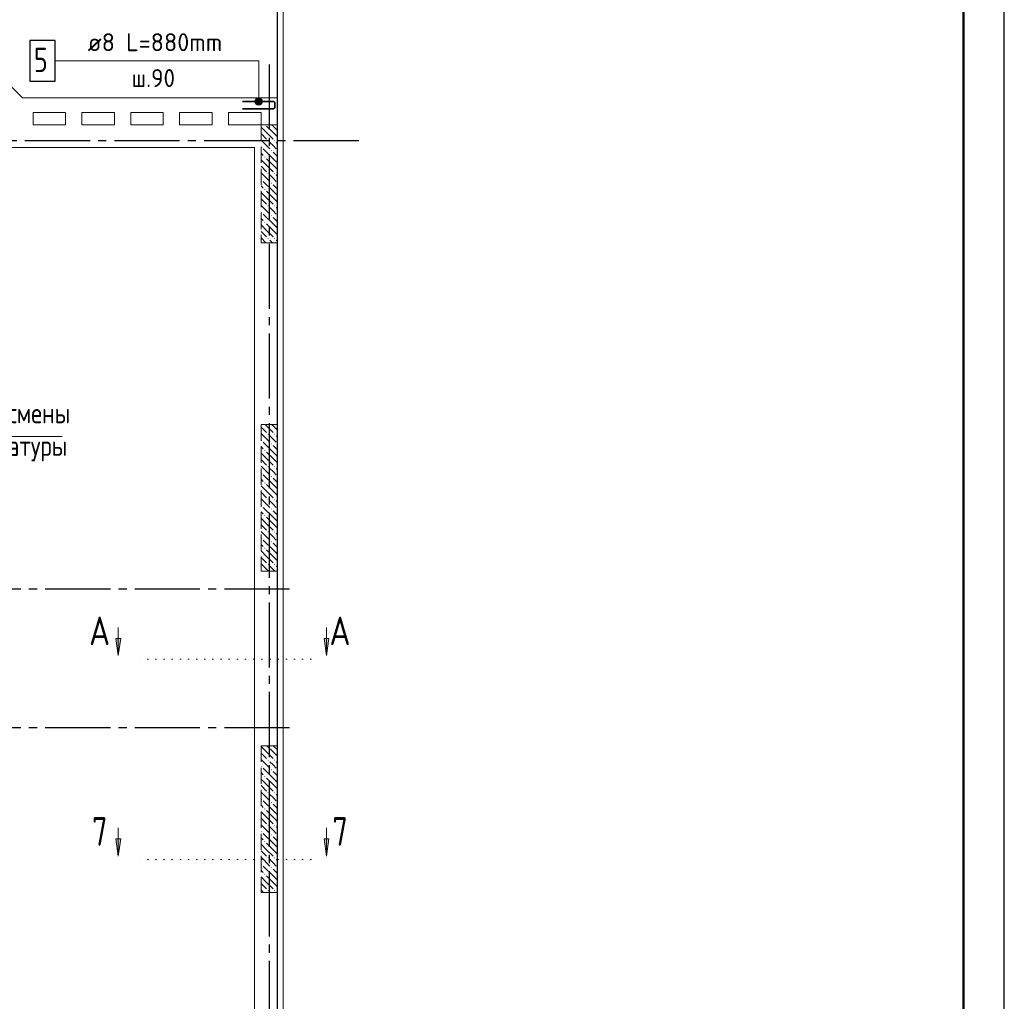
# Model space of a CAD drawing. Header units: millimetres. Extents: x 0 to 43617, y 0 to 59400.
# Tile 19 of 30: x 29911 to 42000, y 13973 to 26018. Entities that reach past the tile are written whole.
import ezdxf

# ---------------------------------------------------------------- set-up
doc = ezdxf.new("R2010")
doc.units = ezdxf.units.MM
for name, pattern in [('______2', [270, 200, -70]), ('______5', [1100, 800, -100, 100, -100]), ('______9', [100, 0, -100])]:
    doc.linetypes.add(name, pattern=pattern)
for name, color, linetype, lineweight in [('Standard', 7, 'Continuous', 25), ('ЖБ Пилон', 180, 'Continuous', 25), ('Обрамление П-обр. равн.', 7, 'Continuous', 25), ('Оси', 40, '______5', 18), ('Позиционная метка линия выноска', 7, 'Continuous', 13), ('Позиционная метка номер позиции', 7, 'Continuous', 13), ('Примечания', 7, 'Continuous', 25), ('Сечения символ', 7, 'Continuous', 25)]:
    doc.layers.add(name, color=color, linetype=linetype, lineweight=lineweight)
doc.layers.add('ЖБ Перекрытие верхний уровень', color=7, linetype='Continuous', lineweight=25, true_color=0xe0e0ff)
doc.styles.add('GOST 2.304-81', font='txt')
doc.styles.add('ISOCPEUR', font='txt')

msp = doc.modelspace()

# ---------------------------------------------------------------- hatches: boundary and pattern name
at = {"layer": 'ЖБ Пилон', "linetype": 'Continuous', "lineweight": 18, "transparency": 33554687}
for points in [[(32924, 24730), (32921, 24727), (32918, 24730)], [(32874, 24453), (32881, 24460), (32887, 24453), (32881, 24447)], [(32954, 24533), (32961, 24540), (32967, 24533), (32961, 24527)], [(33034, 24533), (33041, 24540), (33047, 24533), (33041, 24527)], [(32914, 24333), (32921, 24340), (32927, 24333), (32921, 24327)], [(32994, 24413), (33001, 24420), (33007, 24413), (33001, 24407)], [(32874, 24053), (32881, 24060), (32887, 24053), (32881, 24047)], [(32954, 24133), (32961, 24140), (32967, 24133), (32961, 24127)], [(33034, 24133), (33041, 24140), (33047, 24133), (33041, 24127)], [(32914, 23933), (32921, 23940), (32927, 23933), (32921, 23927)], [(32994, 24013), (33001, 24020), (33007, 24013), (33001, 24007)], [(32954, 23733), (32961, 23740), (32967, 23733), (32961, 23727)], [(33034, 23733), (33041, 23740), (33047, 23733), (33041, 23727)], [(32874, 23653), (32881, 23660), (32887, 23653), (32881, 23647)], [(32994, 23613), (33001, 23620), (33007, 23613), (33001, 23607)], [(32914, 23533), (32921, 23540), (32927, 23533), (32921, 23527)], [(32954, 23333), (32961, 23340), (32967, 23333), (32961, 23327)], [(33034, 23333), (33041, 23340), (33047, 23333), (33041, 23327)], [(32954, 20933), (32961, 20940), (32967, 20933), (32961, 20927)], [(33034, 20933), (33041, 20940), (33047, 20933), (33041, 20927)], [(32874, 20853), (32881, 20860), (32887, 20853), (32881, 20847)], [(32994, 20813), (33001, 20820), (33007, 20813), (33001, 20807)], [(32914, 20733), (32921, 20740), (32927, 20733), (32921, 20727)], [(32874, 20453), (32881, 20460), (32887, 20453), (32881, 20447)], [(32954, 20533), (32961, 20540), (32967, 20533), (32961, 20527)], [(33034, 20533), (33041, 20540), (33047, 20533), (33041, 20527)], [(32914, 20333), (32921, 20340), (32927, 20333), (32921, 20327)], [(32994, 20413), (33001, 20420), (33007, 20413), (33001, 20407)], [(32954, 20133), (32961, 20140), (32967, 20133), (32961, 20127)], [(33034, 20133), (33041, 20140), (33047, 20133), (33041, 20127)], [(32874, 20053), (32881, 20060), (32887, 20053), (32881, 20047)], [(32994, 20013), (33001, 20020), (33007, 20013), (33001, 20007)], [(32914, 19933), (32921, 19940), (32927, 19933), (32921, 19927)], [(32954, 19733), (32961, 19740), (32967, 19733), (32961, 19727)], [(33034, 19733), (33041, 19740), (33047, 19733), (33041, 19727)], [(32874, 19653), (32881, 19660), (32887, 19653), (32881, 19647)], [(32994, 19613), (33001, 19620), (33007, 19613), (33001, 19607)], [(32914, 19533), (32921, 19540), (32927, 19533), (32921, 19527)], [(32874, 19253), (32881, 19260), (32887, 19253), (32884, 19250), (32878, 19250)], [(32954, 19333), (32961, 19340), (32967, 19333), (32961, 19327)], [(33034, 19333), (33041, 19340), (33047, 19333), (33041, 19327)], [(32954, 16933), (32961, 16940), (32967, 16933), (32961, 16927)], [(33034, 16933), (33041, 16940), (33047, 16933), (33041, 16927)], [(32874, 16853), (32881, 16860), (32887, 16853), (32881, 16847)], [(32994, 16813), (33001, 16820), (33007, 16813), (33001, 16807)], [(32914, 16733), (32921, 16740), (32927, 16733), (32921, 16727)], [(32874, 16453), (32881, 16460), (32887, 16453), (32881, 16447)], [(32954, 16533), (32961, 16540), (32967, 16533), (32961, 16527)], [(33034, 16533), (33041, 16540), (33047, 16533), (33041, 16527)], [(32914, 16333), (32921, 16340), (32927, 16333), (32921, 16327)], [(32994, 16413), (33001, 16420), (33007, 16413), (33001, 16407)], [(32954, 16133), (32961, 16140), (32967, 16133), (32961, 16127)], [(33034, 16133), (33041, 16140), (33047, 16133), (33041, 16127)], [(32874, 16053), (32881, 16060), (32887, 16053), (32881, 16047)], [(32994, 16013), (33001, 16020), (33007, 16013), (33001, 16007)], [(32914, 15933), (32921, 15940), (32927, 15933), (32921, 15927)], [(32954, 15733), (32961, 15740), (32967, 15733), (32961, 15727)], [(33034, 15733), (33041, 15740), (33047, 15733), (33041, 15727)], [(32874, 15653), (32881, 15660), (32887, 15653), (32881, 15647)], [(32994, 15613), (33001, 15620), (33007, 15613), (33001, 15607)], [(32914, 15533), (32921, 15540), (32927, 15533), (32921, 15527)], [(32954, 15333), (32961, 15340), (32967, 15333), (32961, 15327)], [(33034, 15333), (33041, 15340), (33047, 15333), (33041, 15327)]]:
    msp.add_hatch(color=7, dxfattribs=at).paths.add_polyline_path(points, flags=16)
at = {"layer": 'Позиционная метка номер позиции', "linetype": 'Continuous', "lineweight": 13, "transparency": 33554687}
for points in [[(32800, 25015), (32890, 25015), (32884, 25038)], [(32800, 25015), (32884, 25038), (32806, 25038)], [(32806, 25038), (32884, 25038), (32867, 25054)], [(32806, 25038), (32867, 25054), (32822, 25054)], [(32822, 25054), (32867, 25054), (32845, 25060)], [(32806, 24993), (32890, 25015), (32800, 25015)], [(32806, 24993), (32884, 24993), (32890, 25015)], [(32822, 24976), (32884, 24993), (32806, 24993)], [(32822, 24976), (32867, 24976), (32884, 24993)], [(32867, 24976), (32822, 24976), (32845, 24970)]]:
    msp.add_hatch(color=7, dxfattribs=at).paths.add_polyline_path(points)
at = {"layer": 'Сечения символ', "linetype": 'Continuous', "lineweight": 13, "transparency": 33554687}
for points in [[(31151, 18425), (31121, 18215), (31091, 18425)], [(33708, 18425), (33678, 18215), (33648, 18425)], [(31151, 15965), (31121, 15755), (31091, 15965)], [(33708, 15965), (33678, 15755), (33648, 15965)]]:
    msp.add_hatch(color=7, dxfattribs=at).paths.add_polyline_path(points, flags=16)

# ---------------------------------------------------------------- linework, layer by layer
at = {"layer": 'Standard', "color": 7, "linetype": 'Continuous', "lineweight": 13, "transparency": 33554687}
msp.add_lwpolyline([(0, 0), (42000, 0), (42000, 59400), (0, 59400), (0, 0)], close=True, dxfattribs=at)
for points in [[(42000, 59400), (0, 59400), (0, 0), (42000, 0), (42000, 59400)], [(42000, 59400), (0, 59400), (0, 0), (42000, 0), (42000, 59400)], [(7674, 10380), (33074, 10380), (33074, 57220), (7674, 57220), (7674, 10380)]]:
    msp.add_lwpolyline(points, dxfattribs=at)
at = {"layer": 'Standard', "color": 7, "linetype": 'Continuous', "lineweight": 25, "transparency": 33554687}
for points in [[(42000, 59400), (0, 59400), (0, 0), (42000, 0), (42000, 59400)], [(7394, 10100), (33074, 10100), (33074, 57220), (7394, 57220), (7394, 10100)]]:
    msp.add_lwpolyline(points, dxfattribs=at)
at = {"layer": 'Standard', "color": 7, "linetype": 'Continuous', "lineweight": 50, "transparency": 33554687}
msp.add_lwpolyline([(2000, 58900), (41500, 58900), (41500, 500), (2000, 500), (2000, 58900)], close=True, dxfattribs=at)
at = {"layer": 'Standard', "color": 254, "linetype": 'Continuous', "lineweight": 18, "true_color": 0xc4c4ff, "transparency": 33554687}
msp.add_lwpolyline([(7319, 10025), (33145, 10025), (33145, 57291), (7319, 57291), (7319, 10025)], dxfattribs=at)
at = {"layer": 'ЖБ Перекрытие верхний уровень', "color": 7, "linetype": 'Continuous', "lineweight": 18, "transparency": 33554687}
for p, q in [((29947, 25060), (28827, 26180)), ((33074, 25060), (29947, 25060)), ((33074, 10100), (33074, 25060)), ((30074, 24880), (30474, 24880)), ((30074, 24730), (30074, 24880)), ((30474, 24880), (30474, 24730)), ((30674, 24880), (31074, 24880)), ((30674, 24730), (30674, 24880)), ((31074, 24880), (31074, 24730)), ((31274, 24880), (31674, 24880)), ((31274, 24730), (31274, 24880)), ((31674, 24880), (31674, 24730)), ((31874, 24880), (32274, 24880)), ((31874, 24730), (31874, 24880)), ((32274, 24880), (32274, 24730)), ((32474, 24880), (32874, 24880)), ((32474, 24730), (32474, 24880)), ((32874, 24880), (32874, 24730)), ((30474, 24730), (30074, 24730)), ((31074, 24730), (30674, 24730)), ((31674, 24730), (31274, 24730)), ((32274, 24730), (31874, 24730)), ((32874, 24730), (32474, 24730))]:
    msp.add_line(p, q, dxfattribs=at)
at = {"layer": 'ЖБ Пилон', "color": 253, "linetype": '______2', "lineweight": 13, "true_color": 0xa0a0a0, "transparency": 33554687}
for p, q in [((32874, 24730), (32874, 23280)), ((33074, 24730), (32874, 24730)), ((33074, 23280), (33074, 24730)), ((32874, 23280), (33074, 23280)), ((32874, 21050), (32874, 19250)), ((33074, 21050), (32874, 21050)), ((33074, 19250), (33074, 21050)), ((32874, 19250), (33074, 19250)), ((32874, 17110), (32874, 15310)), ((33074, 17110), (32874, 17110)), ((33074, 15310), (33074, 17110)), ((32874, 15310), (33074, 15310))]:
    msp.add_line(p, q, dxfattribs=at)
at = {"layer": 'ЖБ Пилон', "color": 9, "linetype": 'Continuous', "lineweight": 18, "true_color": 0xc7c7c7, "transparency": 33554687}
for p, q in [((32941, 24633), (32874, 24700)), ((32941, 24713), (33021, 24633)), ((33021, 24713), (33004, 24730)), ((33021, 24713), (33074, 24660)), ((32874, 24620), (32941, 24553)), ((32941, 24633), (33021, 24553)), ((33021, 24633), (33074, 24580)), ((32874, 24540), (32981, 24433)), ((33021, 24313), (32901, 24433)), ((33021, 24473), (32981, 24513)), ((33061, 24433), (33021, 24473)), ((33061, 24513), (33074, 24500)), ((32874, 24380), (32901, 24353)), ((32941, 24233), (32874, 24300)), ((32941, 24313), (33021, 24233)), ((33021, 24393), (33074, 24340)), ((33021, 24313), (33074, 24260)), ((32874, 24220), (32941, 24153)), ((32941, 24233), (33021, 24153)), ((33021, 24233), (33074, 24180)), ((32874, 24140), (32981, 24033)), ((33021, 24073), (32981, 24113)), ((33061, 24033), (33021, 24073)), ((33061, 24113), (33074, 24100)), ((32874, 23980), (32901, 23953)), ((33021, 23913), (32901, 24033)), ((33021, 23993), (33074, 23940)), ((32941, 23833), (32874, 23900)), ((32874, 23820), (32941, 23753)), ((32941, 23913), (33021, 23833)), ((32941, 23833), (33021, 23753)), ((33021, 23913), (33074, 23860)), ((33021, 23833), (33074, 23780)), ((32874, 23740), (32981, 23633)), ((33021, 23673), (32981, 23713)), ((33061, 23713), (33074, 23700)), ((32874, 23580), (32901, 23553)), ((33021, 23513), (32901, 23633)), ((33061, 23633), (33021, 23673)), ((33021, 23593), (33074, 23540)), ((32941, 23433), (32874, 23500)), ((32941, 23513), (33021, 23433)), ((33021, 23513), (33074, 23460)), ((32874, 23420), (32941, 23353)), ((32874, 23340), (32934, 23280)), ((32941, 23433), (33021, 23353)), ((33021, 23433), (33074, 23380)), ((33014, 23280), (32981, 23313)), ((33061, 23313), (33074, 23300)), ((32941, 21033), (32924, 21050)), ((33004, 21050), (33021, 21033)), ((32874, 21020), (32941, 20953)), ((32874, 20940), (32981, 20833)), ((32941, 21033), (33021, 20953)), ((33021, 21033), (33074, 20980)), ((33021, 20713), (32901, 20833)), ((33021, 20873), (32981, 20913)), ((33061, 20833), (33021, 20873)), ((33061, 20913), (33074, 20900)), ((32874, 20780), (32901, 20753)), ((32941, 20633), (32874, 20700)), ((32941, 20713), (33021, 20633)), ((33021, 20793), (33074, 20740)), ((33021, 20713), (33074, 20660)), ((32874, 20620), (32941, 20553)), ((32941, 20633), (33021, 20553)), ((33021, 20633), (33074, 20580)), ((32874, 20540), (32981, 20433)), ((33021, 20313), (32901, 20433)), ((33021, 20473), (32981, 20513)), ((33061, 20433), (33021, 20473)), ((33061, 20513), (33074, 20500)), ((32874, 20380), (32901, 20353)), ((32941, 20313), (33021, 20233)), ((33021, 20393), (33074, 20340)), ((33021, 20313), (33074, 20260)), ((32941, 20233), (32874, 20300)), ((32874, 20220), (32941, 20153)), ((32941, 20233), (33021, 20153)), ((33021, 20233), (33074, 20180)), ((32874, 20140), (32981, 20033)), ((33021, 20073), (32981, 20113)), ((33061, 20033), (33021, 20073)), ((33061, 20113), (33074, 20100)), ((32874, 19980), (32901, 19953)), ((33021, 19913), (32901, 20033)), ((33021, 19993), (33074, 19940)), ((32941, 19833), (32874, 19900)), ((32941, 19913), (33021, 19833)), ((32941, 19833), (33021, 19753)), ((33021, 19913), (33074, 19860)), ((33021, 19833), (33074, 19780)), ((32874, 19820), (32941, 19753)), ((32874, 19740), (32981, 19633)), ((33021, 19673), (32981, 19713)), ((33061, 19713), (33074, 19700)), ((33021, 19513), (32901, 19633)), ((33061, 19633), (33021, 19673)), ((33021, 19593), (33074, 19540)), ((32874, 19580), (32901, 19553)), ((32941, 19433), (32874, 19500)), ((32941, 19513), (33021, 19433)), ((33021, 19513), (33074, 19460)), ((32874, 19420), (32941, 19353)), ((32941, 19433), (33021, 19353)), ((33021, 19433), (33074, 19380)), ((32874, 19340), (32964, 19250)), ((33021, 19273), (32981, 19313)), ((33044, 19250), (33021, 19273)), ((33061, 19313), (33074, 19300)), ((32941, 17033), (32874, 17100)), ((32944, 17110), (33021, 17033)), ((33024, 17110), (33074, 17060)), ((32874, 17020), (32941, 16953)), ((32874, 16940), (32981, 16833)), ((32941, 17033), (33021, 16953)), ((33021, 17033), (33074, 16980)), ((33021, 16713), (32901, 16833)), ((33021, 16873), (32981, 16913)), ((33061, 16833), (33021, 16873)), ((33061, 16913), (33074, 16900)), ((32874, 16780), (32901, 16753)), ((32941, 16633), (32874, 16700)), ((32941, 16713), (33021, 16633)), ((33021, 16793), (33074, 16740)), ((33021, 16713), (33074, 16660)), ((32874, 16620), (32941, 16553)), ((32941, 16633), (33021, 16553)), ((33021, 16633), (33074, 16580)), ((32874, 16540), (32981, 16433)), ((33021, 16473), (32981, 16513)), ((33061, 16433), (33021, 16473)), ((33061, 16513), (33074, 16500)), ((32874, 16380), (32901, 16353)), ((33021, 16313), (32901, 16433)), ((33021, 16393), (33074, 16340)), ((32941, 16233), (32874, 16300)), ((32874, 16220), (32941, 16153)), ((32941, 16313), (33021, 16233)), ((32941, 16233), (33021, 16153)), ((33021, 16313), (33074, 16260)), ((33021, 16233), (33074, 16180)), ((32874, 16140), (32981, 16033)), ((33021, 16073), (32981, 16113)), ((33061, 16113), (33074, 16100)), ((32874, 15980), (32901, 15953)), ((33021, 15913), (32901, 16033)), ((33061, 16033), (33021, 16073)), ((33021, 15993), (33074, 15940)), ((32941, 15833), (32874, 15900)), ((32941, 15913), (33021, 15833)), ((33021, 15913), (33074, 15860)), ((32874, 15820), (32941, 15753)), ((32874, 15740), (32981, 15633)), ((32941, 15833), (33021, 15753)), ((33021, 15833), (33074, 15780)), ((33021, 15513), (32901, 15633)), ((33021, 15673), (32981, 15713)), ((33061, 15633), (33021, 15673)), ((33061, 15713), (33074, 15700)), ((32874, 15580), (32901, 15553)), ((32941, 15433), (32874, 15500)), ((32941, 15513), (33021, 15433)), ((33021, 15593), (33074, 15540)), ((33021, 15513), (33074, 15460)), ((32874, 15420), (32941, 15353)), ((32941, 15433), (33021, 15353)), ((33021, 15433), (33074, 15380)), ((32874, 15340), (32904, 15310)), ((32984, 15310), (32981, 15313)), ((33061, 15313), (33064, 15310))]:
    msp.add_line(p, q, dxfattribs=at)
at = {"layer": 'Обрамление П-обр. равн.', "color": 7, "linetype": 'Continuous', "lineweight": 25, "transparency": 33554687}
msp.add_lwpolyline([(30035, 25265), (30345, 25265), (30345, 25765), (30035, 25765), (30035, 25265)], dxfattribs=at)
at = {"layer": 'Обрамление П-обр. равн.', "color": 7, "linetype": 'Continuous', "lineweight": 35, "transparency": 33554687}
msp.add_lwpolyline([(32645, 24925), (33026, 24925), (33029, 24926), (33033, 24927), (33036, 24929), (33039, 24931), (33041, 24934), (33043, 24937), (33045, 24941), (33045, 24944), (33045, 24996), (33045, 24999), (33043, 25003), (33041, 25006), (33039, 25009), (33036, 25011), (33033, 25013), (33029, 25015), (33026, 25015), (32645, 25015)], dxfattribs=at)
at = {"layer": 'Оси', "color": 8, "linetype": '______5', "lineweight": -3, "transparency": 33554687}
for p, q in [((32974, 25469), (32974, 7100)), ((34074, 24530), (4600, 24530)), ((34074, 24530), (4600, 24530)), ((33224, 19030), (4600, 19030)), ((33224, 17330), (4600, 17330))]:
    msp.add_line(p, q, dxfattribs=at)
at = {"layer": 'Позиционная метка линия выноска', "color": 251, "linetype": 'Continuous', "lineweight": 13, "true_color": 0x494949, "transparency": 33554687}
msp.add_lwpolyline([(32794, 11680), (32794, 24450), (29694, 24450), (27978, 26166), (28383, 26571), (23723, 31231), (23724, 31232), (23723, 31231), (23318, 30826), (21826, 32318)], dxfattribs=at)
at = {"layer": 'Позиционная метка номер позиции', "color": 7, "linetype": 'Continuous', "lineweight": 13, "transparency": 33554687}
for p, q in [((32845, 25060), (32845, 25060)), ((32800, 25015), (32800, 25015)), ((32845, 24970), (32845, 24970)), ((32890, 25015), (32890, 25015))]:
    msp.add_line(p, q, dxfattribs=at)
msp.add_lwpolyline([(32845, 25015), (32845, 25515), (30345, 25515)], dxfattribs=at)
msp.add_circle((32845, 25015), 45, dxfattribs=at)
at = {"layer": 'Примечания', "color": 7, "linetype": 'Continuous', "lineweight": 13, "transparency": 33554687}
msp.add_lwpolyline([(30433, 20903), (26922, 20903), (26922, 21841)], dxfattribs=at)
at = {"layer": 'Сечения символ', "color": 7, "linetype": 'Continuous', "lineweight": 13, "transparency": 33554687}
for p, q in [((31121, 18215), (31121, 18562)), ((33678, 18215), (33678, 18562)), ((31121, 18215), (31091, 18425)), ((31091, 18425), (31151, 18425)), ((31121, 18425), (31121, 18440)), ((31151, 18425), (31121, 18215)), ((33678, 18215), (33648, 18425)), ((33648, 18425), (33708, 18425)), ((33678, 18425), (33678, 18440)), ((33708, 18425), (33678, 18215)), ((31121, 18215), (31121, 18215)), ((31121, 18215), (31121, 18215)), ((31121, 18215), (31121, 18215)), ((33678, 18215), (33678, 18215)), ((33678, 18215), (33678, 18215)), ((33678, 18215), (33678, 18215)), ((31121, 15755), (31121, 16102)), ((33678, 15755), (33678, 16102)), ((31121, 15755), (31091, 15965)), ((31091, 15965), (31151, 15965)), ((31121, 15965), (31121, 15980)), ((31151, 15965), (31121, 15755)), ((33678, 15755), (33648, 15965)), ((33648, 15965), (33708, 15965)), ((33678, 15965), (33678, 15980)), ((33708, 15965), (33678, 15755)), ((31121, 15755), (31121, 15755)), ((31121, 15755), (31121, 15755)), ((31121, 15755), (31121, 15755)), ((33678, 15755), (33678, 15755)), ((33678, 15755), (33678, 15755)), ((33678, 15755), (33678, 15755))]:
    msp.add_line(p, q, dxfattribs=at)
at = {"layer": 'Сечения символ', "color": 7, "linetype": '______9', "lineweight": 13, "transparency": 33554687}
for p, q in [((33485, 18173), (31344, 18173)), ((33485, 15713), (31344, 15713))]:
    msp.add_line(p, q, dxfattribs=at)

# ---------------------------------------------------------------- texts
at = {"layer": 'Обрамление П-обр. равн.', "color": 7, "linetype": 'Continuous', "lineweight": 13, "transparency": 33554687, "attachment_point": 7, "style": 'ISOCPEUR'}
for s, insert, char_height, width in [('\\W0.98;ø8 L=880mm ', (30745, 25632), 220, 1888.53), ('\\W0.78;5', (30085, 25375), 300, 326.4), ('\\W0.94;ш.90 ', (31284, 25192), 220, 807.16)]:
    msp.add_mtext(s, dxfattribs=dict(at, insert=insert, char_height=char_height, width=width))
at = {"layer": 'Примечания', "color": 7, "linetype": 'Continuous', "lineweight": 25, "transparency": 33554687, "char_height": 250, "attachment_point": 7, "style": 'GOST 2.304-81'}
for s, insert, width in [('Граница\\~смены', (28575, 20998), 1990.31), ('направления\\~арматуры', (27545, 20598), 3020.86)]:
    msp.add_mtext(s, dxfattribs=dict(at, insert=insert, width=width))
at = {"layer": 'Сечения символ', "color": 7, "linetype": 'Continuous', "lineweight": 35, "transparency": 33554687, "char_height": 350, "attachment_point": 7, "style": 'ISOCPEUR'}
for s, insert, width in [('\\W0.82;А', (30763, 18343), 458.09), ('\\W0.82;А', (33714, 18343), 458.1), ('\\W0.78;7', (30798, 15883), 380.8), ('\\W0.78;7', (33749, 15883), 380.8)]:
    msp.add_mtext(s, dxfattribs=dict(at, insert=insert, width=width))

doc.saveas('drawing.dxf')
